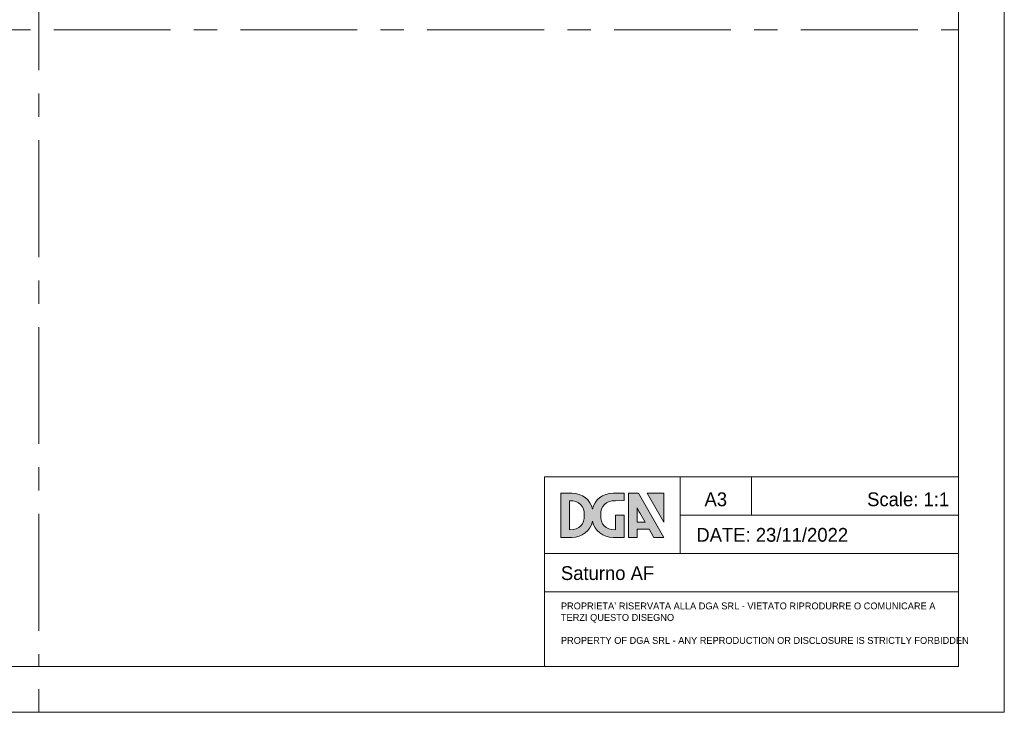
# Model space of a CAD drawing. Header units: millimetres. Extents: x 0 to 420, y 0 to 297.
# Tile 3 of 6: x 206 to 420, y 0 to 151. Entities that reach past the tile are written whole.
import ezdxf

# ---------------------------------------------------------------- set-up
doc = ezdxf.new("R2010")
doc.units = ezdxf.units.MM
doc.header["$LTSCALE"] = 2
doc.linetypes.add('CENTERX2', pattern=[20.32, 12.7, -2.54, 2.54, -2.54])
doc.layers.add('DGA-quote', color=251, linetype='Continuous', lineweight=0)
doc.layers.add('DGA-txt', color=7, linetype='Continuous', lineweight=0)

# ---------------------------------------------------------------- blocks, each defined once
blk = doc.blocks.new('LOGO DGA2')
at = {"layer": 'DGA-txt'}
h = blk.add_hatch(color=256, dxfattribs=at)
h.dxf.hatch_style = 1
edge = h.paths.add_edge_path()
edge.add_spline(control_points=[(480.9, 61.9), (480.9, 61.9), (480.9, 81.7), (480.9, 81.7), (480.9, 81.7), (483.9, 81.7), (486.8, 81.7)], knot_values=[2.5, 2.5, 2.5, 2.5, 3.5, 3.5, 3.5, 4, 4, 4, 4], degree=3, periodic=0)
edge.add_spline(control_points=[(486.8, 81.7), (489.8, 81.7), (492.7, 81.7), (492.7, 81.7), (492.7, 81.7), (492.7, 74.2), (492.7, 66.7)], knot_values=[1.5, 1.5, 1.5, 1.5, 2, 2, 2, 2.5, 2.5, 2.5, 2.5], degree=3, periodic=0)
edge.add_spline(control_points=[(492.7, 66.7), (492.7, 59.2), (492.7, 51.7), (492.7, 51.7), (492.7, 51.7), (489, 51.7), (485.3, 51.7)], knot_values=[0.5, 0.5, 0.5, 0.5, 1, 1, 1, 1.5, 1.5, 1.5, 1.5], degree=3, periodic=0)
edge.add_spline(control_points=[(485.3, 51.7), (481.6, 51.7), (478, 51.7), (478, 51.7)], knot_values=[0, 0, 0, 0, 0.5, 0.5, 0.5, 0.5], degree=3, periodic=0)
edge.add_spline(control_points=[(478, 51.7), (463.6, 51.7), (452.9, 60.8), (449.7, 73.5)], knot_values=[19, 19, 19, 19, 20, 20, 20, 20], degree=3, periodic=0)
edge.add_spline(control_points=[(449.7, 73.5), (446.5, 60.8), (435.8, 51.7), (421.5, 51.7)], knot_values=[18, 18, 18, 18, 19, 19, 19, 19], degree=3, periodic=0)
edge.add_spline(control_points=[(421.5, 51.7), (421.5, 51.7), (406.7, 51.7), (406.7, 51.7), (406.7, 51.7), (406.7, 66.7), (406.7, 81.7)], knot_values=[16.5, 16.5, 16.5, 16.5, 17.5, 17.5, 17.5, 18, 18, 18, 18], degree=3, periodic=0)
edge.add_spline(control_points=[(406.7, 81.7), (406.7, 96.7), (406.7, 111.7), (406.7, 111.7), (406.7, 111.7), (410.4, 111.7), (414.1, 111.7)], knot_values=[15.5, 15.5, 15.5, 15.5, 16, 16, 16, 16.5, 16.5, 16.5, 16.5], degree=3, periodic=0)
edge.add_spline(control_points=[(414.1, 111.7), (417.8, 111.7), (421.5, 111.7), (421.5, 111.7), (436, 111.7), (446.5, 102.8), (449.7, 90)], knot_values=[14, 14, 14, 14, 14.5, 14.5, 14.5, 15.5, 15.5, 15.5, 15.5], degree=3, periodic=0)
edge.add_spline(control_points=[(449.7, 90), (452.9, 102.8), (463.4, 111.7), (477.9, 111.7)], knot_values=[13, 13, 13, 13, 14, 14, 14, 14], degree=3, periodic=0)
edge.add_spline(control_points=[(477.9, 111.7), (477.9, 111.7), (492.7, 111.7), (492.7, 111.7), (492.7, 111.7), (492.7, 109.2), (492.7, 106.6)], knot_values=[11.5, 11.5, 11.5, 11.5, 12.5, 12.5, 12.5, 13, 13, 13, 13], degree=3, periodic=0)
edge.add_spline(control_points=[(492.7, 106.6), (492.7, 104.1), (492.7, 101.6), (492.7, 101.6), (492.7, 101.6), (489.8, 101.6), (486.8, 101.6)], knot_values=[10.5, 10.5, 10.5, 10.5, 11, 11, 11, 11.5, 11.5, 11.5, 11.5], degree=3, periodic=0)
edge.add_spline(control_points=[(486.8, 101.6), (483.9, 101.6), (480.9, 101.5), (480.9, 101.5), (480.9, 101.5), (480.9, 101.5), (480.9, 101.5)], knot_values=[9.99999, 9.99999, 9.99999, 9.99999, 10.49999, 10.49999, 10.49999, 10.5, 10.5, 10.5, 10.5], degree=3, periodic=0)
edge.add_spline(control_points=[(480.9, 101.5), (480.9, 101.5), (481, 101.5), (481, 101.5)], knot_values=[9.00001, 9.00001, 9.00001, 9.00001, 9.99999, 9.99999, 9.99999, 9.99999], degree=3, periodic=0)
edge.add_spline(control_points=[(481, 101.5), (467.6, 101.5), (460.9, 94.8), (460.9, 81.7)], knot_values=[8, 8, 8, 8, 9, 9, 9, 9], degree=3, periodic=0)
edge.add_spline(control_points=[(460.9, 81.7), (460.9, 69.9), (466.5, 62), (480.9, 61.9)], knot_values=[7, 7, 7, 7, 8, 8, 8, 8], degree=3, periodic=0)
edge = h.paths.add_edge_path(flags=16)
edge.add_spline(control_points=[(418.5, 101.5), (431.8, 101.5), (438.5, 94.8), (438.5, 81.7)], knot_values=[8, 8, 8, 8, 9, 9, 9, 9], degree=3, periodic=0)
edge.add_spline(control_points=[(438.5, 81.7), (438.5, 69.9), (432.9, 62), (418.5, 61.9)], knot_values=[0, 0, 0, 0, 1, 1, 1, 1], degree=3, periodic=0)
edge.add_spline(control_points=[(418.5, 61.9), (418.5, 61.9), (418.5, 101.5), (418.5, 101.5)], knot_values=[4, 4, 4, 4, 5, 5, 5, 5], degree=3, periodic=0)
h = blk.add_hatch(color=256, dxfattribs=at)
h.dxf.hatch_style = 1
h.paths.add_polyline_path([(512.1, 111.7), (510.5, 111.7), (504, 111.7), (498.7, 111.7), (498.7, 51.7), (510.5, 51.7), (510.5, 62.6), (526.9, 62.6), (533.1, 51.7), (546.7, 51.7)])
edge = h.paths.add_edge_path(flags=16)
edge.add_spline(control_points=[(515.8, 72.5), (513.2, 72.5), (510.5, 72.5), (510.5, 72.5), (510.5, 72.5), (510.5, 91.8), (510.5, 91.8)], knot_values=[0.5, 0.5, 0.5, 0.5, 1, 1, 1, 2, 2, 2, 2], degree=3, periodic=0)
edge.add_spline(control_points=[(510.5, 91.8), (512.4, 87.6), (513.9, 85.1), (513.9, 85.1), (513.9, 85.1), (521.2, 72.5), (521.2, 72.5), (521.2, 72.5), (518.5, 72.5), (515.8, 72.5)], knot_values=[2, 2, 2, 2, 3, 3, 3, 4, 4, 4, 4.5, 4.5, 4.5, 4.5], degree=3, periodic=0)
h = blk.add_hatch(color=256, dxfattribs=at)
h.dxf.hatch_style = 1
h.paths.add_polyline_path([(546.7, 111.7), (524.1, 111.7), (546.7, 72.5)])
at = {"layer": 'DGA-txt', "lineweight": 0}
for points in [[(546.7, 51.7), (512.1, 111.7), (510.5, 111.7), (504, 111.7), (498.7, 111.7), (498.7, 51.7), (510.5, 51.7), (510.5, 62.6), (526.9, 62.6), (533.1, 51.7), (546.7, 51.7)], [(524.1, 111.7), (546.7, 72.5), (546.7, 111.7), (524.1, 111.7)]]:
    blk.add_lwpolyline(points, dxfattribs=at)
for points, knots in [([(478, 51.7), (478, 51.7), (492.7, 51.7), (492.7, 51.7), (492.7, 51.7), (492.7, 81.7), (492.7, 81.7), (492.7, 81.7), (480.9, 81.7), (480.9, 81.7), (480.9, 81.7), (480.9, 61.9), (480.9, 61.9), (480.9, 61.9), (481, 61.9), (481, 61.9), (481, 61.9), (480.9, 61.9), (480.9, 61.9), (480.9, 61.9), (480.9, 61.9), (480.9, 61.9), (466.5, 62), (460.9, 69.9), (460.9, 81.7), (460.9, 94.8), (467.6, 101.5), (481, 101.5), (481, 101.5), (480.9, 101.5), (480.9, 101.5), (480.9, 101.5), (492.7, 101.6), (492.7, 101.6), (492.7, 101.6), (492.7, 111.7), (492.7, 111.7), (492.7, 111.7), (477.9, 111.7), (477.9, 111.7), (463.4, 111.7), (452.9, 102.8), (449.7, 90), (446.5, 102.8), (436, 111.7), (421.5, 111.7), (421.5, 111.7), (406.7, 111.7), (406.7, 111.7), (406.7, 111.7), (406.7, 51.7), (406.7, 51.7), (406.7, 51.7), (421.5, 51.7), (421.5, 51.7), (435.8, 51.7), (446.5, 60.8), (449.7, 73.5), (452.9, 60.8), (463.6, 51.7), (478, 51.7)], [0, 0, 0, 0, 1, 1, 1, 2, 2, 2, 3, 3, 3, 4, 4, 4, 5, 5, 5, 6, 6, 6, 7, 7, 7, 8, 8, 8, 9, 9, 9, 10, 10, 10, 11, 11, 11, 12, 12, 12, 13, 13, 13, 14, 14, 14, 15, 15, 15, 16, 16, 16, 17, 17, 17, 18, 18, 18, 19, 19, 19, 20, 20, 20, 20]), ([(521.2, 72.5), (521.2, 72.5), (510.5, 72.5), (510.5, 72.5), (510.5, 72.5), (510.5, 91.8), (510.5, 91.8), (512.4, 87.6), (513.9, 85.1), (513.9, 85.1), (513.9, 85.1), (521.2, 72.5), (521.2, 72.5)], [0, 0, 0, 0, 1, 1, 1, 2, 2, 2, 3, 3, 3, 4, 4, 4, 4])]:
    blk.add_open_spline(points, degree=3, knots=knots, dxfattribs=at)
for points in [[(418.5, 61.9), (418.5, 61.9), (418.5, 101.5), (418.5, 101.5)], [(418.5, 101.5), (431.8, 101.5), (438.5, 94.8), (438.5, 81.7)], [(438.5, 81.7), (438.5, 69.9), (432.9, 62), (418.5, 61.9)]]:
    blk.add_open_spline(points, degree=3, dxfattribs=at)

msp = doc.modelspace()

# ---------------------------------------------------------------- linework, layer by layer
at = {"layer": 'DGA-quote', "linetype": 'CENTERX2'}
for points in [[(210, 287), (210, 10)], [(10, 148.5), (410, 148.5)]]:
    msp.add_lwpolyline(points, dxfattribs=at)
at = {"layer": 'DGA-txt'}
for points in [[(420, 297), (0, 297), (0, 0), (420, 0)], [(410, 287), (10, 287), (10, 10), (410, 10)], [(320, 51.2), (410, 51.2), (410, 10), (320, 10)]]:
    msp.add_lwpolyline(points, close=True, dxfattribs=at)
for points in [[(320, 34.53), (349.47, 34.53), (349.47, 51.2)], [(365, 51.2), (365, 42.87)], [(349.47, 42.87), (410, 42.87)], [(349.47, 34.53), (410, 34.53)], [(320, 26.19), (410, 26.19)], [(210, 0), (210, 5)]]:
    msp.add_lwpolyline(points, dxfattribs=at)

# ---------------------------------------------------------------- block references
at = {"layer": 'DGA-txt', "xscale": 0.16, "yscale": 0.16, "zscale": 0.16}
msp.add_blockref('LOGO DGA2', (258.46, 29.79), dxfattribs=at)

# ---------------------------------------------------------------- texts
at = {"layer": 'DGA-txt', "attachment_point": 1}
for s, insert, char_height, width in [('\\pxqc;A3', (349.47, 47.84), 3, 15.529), ('\\pxqr;Scale: 1:1', (365, 47.84), 3, 43), ('\\pxql;DATE: 23/11/2022', (353.01, 40.11), 3, 84.1871), ('Saturno AF', (323.54, 31.78), 3, 84.1871), ('PROPRIETA’ RISERVATA ALLA DGA SRL - VIETATO RIPRODURRE O COMUNICARE A TERZI QUESTO DISEGNO\\P\\PPROPERTY OF DGA SRL - ANY REPRODUCTION OR DISCLOSURE IS STRICTLY FORBIDDEN', (323.54, 23.89), 1.5, 84.1871)]:
    msp.add_mtext(s, dxfattribs=dict(at, insert=insert, char_height=char_height, width=width))

doc.saveas('drawing.dxf')
